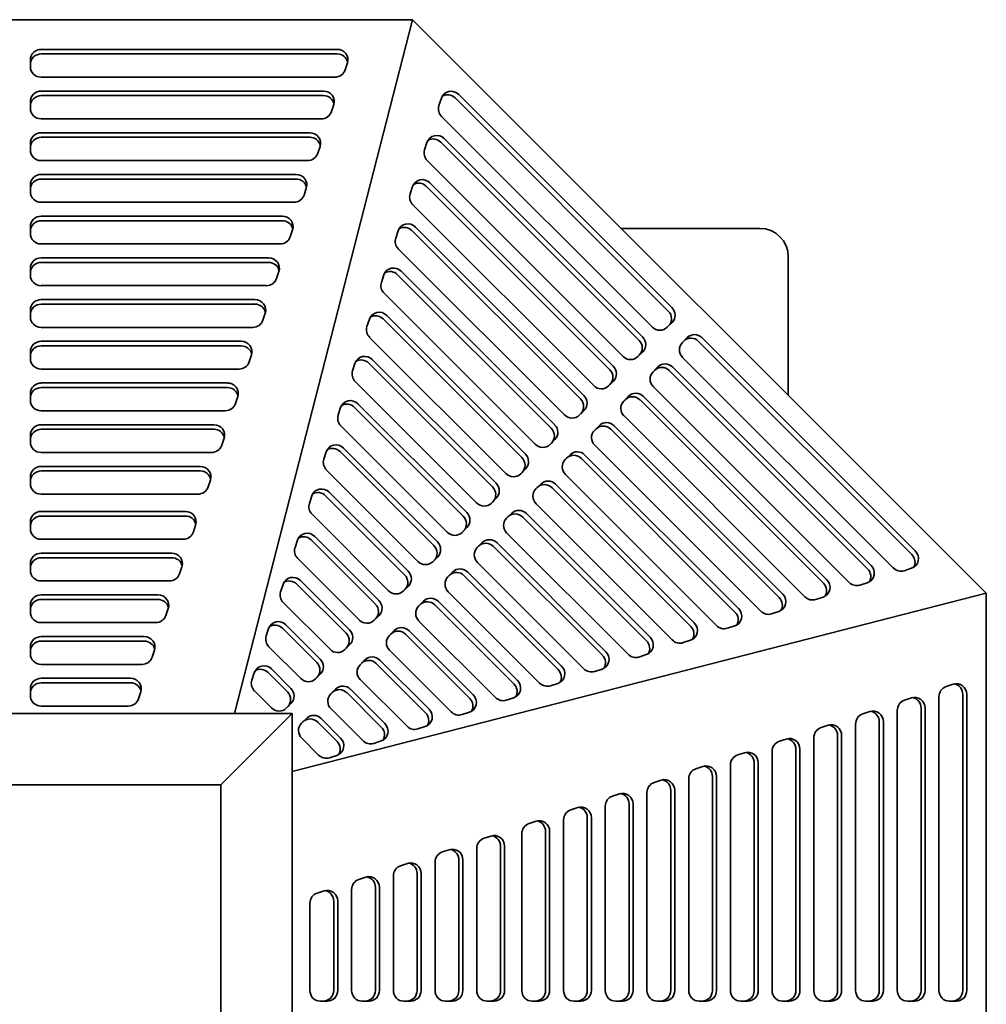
# Model space of a CAD drawing. Header units: millimetres. Extents: x 146 to 694, y 21 to 573.
# Tile 4 of 4: x 424 to 694, y 297 to 573. Entities that reach past the tile are written whole.
import ezdxf

# ---------------------------------------------------------------- set-up
doc = ezdxf.new("R2010")
doc.units = ezdxf.units.MM
doc.header["$LTSCALE"] = 2
doc.layers.add('Krawędzie widoczne(ISO)', color=7, linetype='Continuous', lineweight=35, true_color=0x262659)

msp = doc.modelspace()

# ---------------------------------------------------------------- linework, layer by layer
at = {"layer": 'Krawędzie widoczne(ISO)'}
for p, q in [((306.3, 573.01), (533.7, 573.01)), ((483.77, 378.51), (533.7, 573.01)), ((533.7, 573.01), (694.5, 412.21)), ((429.62, 564.69), (512.6, 564.69)), ((429.62, 563.41), (512.6, 563.41)), ((426.62, 559.82), (426.62, 561.77)), ((515.46, 560.88), (514.82, 558.93)), ((511.96, 556.9), (429.62, 556.9)), ((429.62, 553), (508.76, 553)), ((546.64, 552.05), (606.38, 492.31)), ((426.62, 548.13), (426.62, 550.08)), ((429.62, 551.72), (508.76, 551.72)), ((541.1, 548.93), (541.78, 551)), ((545.65, 551.07), (605.39, 491.32)), ((511.62, 549.19), (510.98, 547.24)), ((508.12, 545.21), (429.62, 545.21)), ((600.91, 486.84), (541.86, 545.88)), ((429.62, 541.31), (504.92, 541.31)), ((426.62, 536.44), (426.62, 538.39)), ((429.62, 540.03), (504.92, 540.03)), ((537.07, 536.54), (537.74, 538.61)), ((541.62, 538.68), (597.18, 483.11)), ((542.61, 539.66), (598.17, 484.1)), ((507.78, 537.5), (507.14, 535.55)), ((504.28, 533.52), (429.62, 533.52)), ((592.69, 478.63), (537.83, 533.49)), ((429.62, 529.62), (501.08, 529.62)), ((429.62, 528.34), (501.08, 528.34)), ((538.57, 527.28), (589.96, 475.89)), ((426.62, 524.75), (426.62, 526.7)), ((503.94, 525.81), (503.3, 523.86)), ((533.04, 524.15), (533.71, 526.22)), ((537.58, 526.29), (588.97, 474.9)), ((500.44, 521.83), (429.62, 521.83)), ((584.48, 470.42), (533.79, 521.1)), ((429.62, 517.93), (497.24, 517.93)), ((429.62, 516.65), (497.24, 516.65)), ((426.62, 513.06), (426.62, 515.01)), ((500.1, 514.12), (499.46, 512.17)), ((529, 511.77), (529.68, 513.83)), ((533.55, 513.9), (580.76, 466.69)), ((534.54, 514.89), (581.75, 467.68)), ((631, 514.51), (592.2, 514.51)), ((496.6, 510.14), (429.62, 510.14)), ((576.27, 462.21), (529.76, 508.72)), ((429.62, 506.24), (493.4, 506.24)), ((639, 467.71), (639, 506.51)), ((426.62, 501.37), (426.62, 503.32)), ((429.62, 504.96), (493.4, 504.96)), ((496.26, 502.43), (495.62, 500.48)), ((530.51, 502.5), (573.54, 459.47)), ((524.97, 499.38), (525.64, 501.44)), ((529.52, 501.51), (572.55, 458.48)), ((492.76, 498.45), (429.62, 498.45)), ((429.62, 494.55), (489.56, 494.55)), ((568.06, 453.99), (525.73, 496.33)), ((426.62, 489.68), (426.62, 491.63)), ((429.62, 493.27), (489.56, 493.27)), ((492.42, 490.73), (491.78, 488.79)), ((520.94, 486.99), (521.61, 489.05)), ((525.49, 489.12), (564.34, 450.27)), ((526.47, 490.11), (565.32, 451.26)), ((488.92, 486.75), (429.62, 486.75)), ((606.45, 488.14), (605.08, 486.77)), ((559.85, 445.78), (521.69, 483.94)), ((609.32, 482.53), (610.69, 483.9)), ((614.86, 483.83), (674.61, 424.09)), ((429.62, 482.86), (485.72, 482.86)), ((429.62, 481.58), (485.72, 481.58)), ((613.88, 482.84), (673.62, 423.1)), ((426.62, 477.99), (426.62, 479.94)), ((488.58, 479.04), (487.94, 477.1)), ((522.44, 477.72), (557.11, 443.05)), ((598.24, 479.93), (596.87, 478.56)), ((668.43, 419.31), (609.39, 478.35)), ((485.08, 475.06), (429.62, 475.06)), ((516.9, 474.6), (517.58, 476.66)), ((521.45, 476.73), (556.13, 442.06)), ((601.11, 474.32), (602.48, 475.68)), ((606.65, 475.62), (662.22, 420.05)), ((605.67, 474.63), (661.23, 419.07)), ((429.62, 471.17), (481.88, 471.17)), ((429.62, 469.89), (481.88, 469.89)), ((551.64, 437.57), (517.66, 471.55)), ((590.03, 471.72), (588.66, 470.35)), ((656.05, 415.28), (601.18, 470.14)), ((426.62, 466.3), (426.62, 468.24)), ((484.74, 467.35), (484.1, 465.41)), ((592.9, 466.1), (594.27, 467.47)), ((598.44, 467.4), (649.83, 416.02)), ((512.87, 462.21), (513.54, 464.28)), ((517.42, 464.34), (547.92, 433.85)), ((518.41, 465.33), (548.9, 434.84)), ((597.46, 466.42), (648.84, 415.03)), ((481.24, 463.37), (429.62, 463.37)), ((581.81, 463.5), (580.45, 462.14)), ((643.66, 411.24), (592.97, 461.93)), ((429.62, 459.48), (478.04, 459.48)), ((429.62, 458.2), (478.04, 458.2)), ((543.43, 429.36), (513.63, 459.16)), ((584.69, 457.89), (586.06, 459.26)), ((589.24, 458.21), (636.45, 411)), ((590.23, 459.19), (637.44, 411.99)), ((426.62, 454.61), (426.62, 456.55)), ((480.9, 455.66), (480.26, 453.71)), ((514.37, 452.94), (540.69, 426.62)), ((573.6, 455.29), (572.24, 453.93)), ((631.27, 407.21), (584.76, 453.72)), ((477.4, 451.68), (429.62, 451.68)), ((508.84, 449.82), (509.51, 451.89)), ((513.39, 451.96), (539.7, 425.64)), ((576.48, 449.68), (577.85, 451.05)), ((581.03, 450), (624.06, 406.97)), ((582.02, 450.98), (625.05, 407.95)), ((429.62, 447.79), (474.2, 447.79)), ((426.62, 442.92), (426.62, 444.86)), ((429.62, 446.51), (474.2, 446.51)), ((535.22, 421.15), (509.6, 446.77)), ((565.39, 447.08), (564.02, 445.71)), ((618.88, 403.18), (576.55, 445.51)), ((477.06, 443.97), (476.42, 442.02)), ((568.27, 441.47), (569.64, 442.84)), ((572.82, 441.78), (611.67, 402.93)), ((573.81, 442.77), (612.66, 403.92)), ((473.56, 439.99), (429.62, 439.99)), ((504.8, 437.43), (505.48, 439.5)), ((509.35, 439.57), (531.49, 417.43)), ((510.34, 440.55), (532.48, 418.41)), ((557.18, 438.87), (555.81, 437.5)), ((606.49, 399.14), (568.34, 437.3)), ((429.62, 435.16), (470.06, 435.16)), ((429.62, 433.88), (470.06, 433.88)), ((527.01, 412.94), (505.56, 434.38)), ((560.06, 433.26), (561.42, 434.63)), ((564.61, 433.57), (599.29, 398.9)), ((565.6, 434.56), (600.27, 399.89)), ((426.62, 430.29), (426.62, 432.24)), ((472.92, 431.35), (472.28, 429.4)), ((548.97, 430.66), (547.6, 429.29)), ((506.31, 428.17), (524.27, 410.2)), ((594.1, 395.11), (560.12, 429.09)), ((469.42, 427.37), (429.62, 427.37)), ((500.77, 425.04), (501.44, 427.11)), ((505.32, 427.18), (523.28, 409.22)), ((551.85, 425.05), (553.21, 426.42)), ((556.4, 425.36), (586.9, 394.87)), ((557.39, 426.35), (587.88, 395.85)), ((429.62, 423.47), (466.22, 423.47)), ((540.76, 422.45), (539.39, 421.08)), ((426.62, 418.6), (426.62, 420.55)), ((429.62, 422.19), (466.22, 422.19)), ((469.08, 419.66), (468.44, 417.71)), ((518.8, 404.73), (501.53, 422)), ((581.71, 391.08), (551.91, 420.88)), ((543.63, 416.84), (545, 418.21)), ((548.19, 417.15), (574.51, 390.83)), ((549.18, 418.14), (575.5, 391.82)), ((673.55, 419.22), (671.48, 418.55)), ((465.58, 415.68), (429.62, 415.68)), ((496.74, 412.66), (497.41, 414.72)), ((501.29, 414.79), (515.07, 401)), ((502.27, 415.78), (516.06, 401.99)), ((532.55, 414.24), (531.18, 412.87)), ((661.16, 415.19), (659.1, 414.52)), ((429.62, 411.78), (462.38, 411.78)), ((694.5, 412.21), (500, 362.27)), ((569.33, 387.04), (543.7, 412.66)), ((694.5, 412.21), (694.5, 184.8)), ((426.62, 406.91), (426.62, 408.86)), ((429.62, 410.5), (462.38, 410.5)), ((510.58, 396.52), (497.5, 409.61)), ((535.42, 408.63), (536.79, 410)), ((539.98, 408.94), (562.12, 386.8)), ((540.97, 409.93), (563.11, 387.79)), ((648.77, 411.16), (646.71, 410.48)), ((465.24, 407.97), (464.6, 406.02)), ((524.34, 406.03), (522.97, 404.66)), ((636.38, 407.12), (634.32, 406.45)), ((461.74, 403.99), (429.62, 403.99)), ((498.24, 403.39), (507.85, 393.78)), ((556.94, 383.01), (535.49, 404.45)), ((623.99, 403.09), (621.93, 402.42)), ((492.71, 400.27), (493.38, 402.33)), ((497.25, 402.4), (506.86, 392.79)), ((527.21, 400.42), (528.58, 401.79)), ((531.77, 400.73), (549.73, 382.77)), ((532.76, 401.72), (550.72, 383.75)), ((429.62, 400.09), (458.54, 400.09)), ((429.62, 398.81), (458.54, 398.81)), ((516.13, 397.82), (514.76, 396.45)), ((611.61, 399.06), (609.54, 398.38)), ((426.62, 395.22), (426.62, 397.17)), ((461.4, 396.28), (460.76, 394.33)), ((502.37, 388.31), (493.46, 397.22)), ((544.55, 378.98), (527.28, 396.24)), ((599.22, 395.02), (597.15, 394.35)), ((457.9, 392.3), (429.62, 392.3)), ((519, 392.21), (520.37, 393.57)), ((523.56, 392.52), (537.34, 378.73)), ((524.54, 393.51), (538.33, 379.72)), ((488.67, 387.88), (489.34, 389.94)), ((493.22, 390.01), (498.65, 384.58)), ((494.21, 391), (499.64, 385.57)), ((507.92, 389.61), (506.55, 388.24)), ((586.83, 390.99), (584.76, 390.32)), ((429.62, 388.4), (454.7, 388.4)), ((429.62, 387.12), (454.7, 387.12)), ((532.16, 374.94), (519.07, 388.03)), ((574.44, 386.96), (572.37, 386.29)), ((683.27, 386.09), (685.22, 386.73)), ((426.62, 383.53), (426.62, 385.48)), ((457.56, 384.59), (456.92, 382.64)), ((494.16, 380.1), (489.43, 384.83)), ((510.79, 384), (512.16, 385.36)), ((515.35, 384.31), (524.95, 374.7)), ((516.33, 385.3), (525.94, 375.69)), ((687.91, 383.87), (687.91, 300.89)), ((689.03, 383.87), (689.03, 300.89)), ((499.71, 381.4), (498.34, 380.03)), ((562.05, 382.92), (559.99, 382.25)), ((671.58, 382.25), (673.53, 382.89)), ((681.24, 300.89), (681.24, 383.23)), ((500, 378.51), (345.84, 378.51)), ((454.06, 380.61), (429.62, 380.61)), ((500, 378.51), (480, 358.51)), ((500, 218.51), (500, 378.51)), ((519.77, 370.91), (510.86, 379.82)), ((549.66, 378.89), (547.6, 378.22)), ((659.89, 378.41), (661.84, 379.05)), ((669.55, 300.89), (669.55, 379.39)), ((676.21, 380.03), (676.21, 300.89)), ((677.34, 380.03), (677.34, 300.89)), ((502.58, 375.78), (503.95, 377.15)), ((507.14, 376.1), (512.57, 370.67)), ((508.12, 377.08), (513.55, 371.65)), ((657.86, 300.89), (657.86, 375.55)), ((664.52, 376.19), (664.52, 300.89)), ((665.65, 376.19), (665.65, 300.89)), ((537.27, 374.86), (535.21, 374.19)), ((648.2, 374.57), (650.15, 375.21)), ((507.38, 366.88), (502.65, 371.61)), ((524.89, 370.82), (522.82, 370.15)), ((636.51, 370.73), (638.46, 371.37)), ((646.17, 300.89), (646.17, 371.71)), ((652.83, 372.35), (652.83, 300.89)), ((653.96, 372.35), (653.96, 300.89)), ((624.82, 366.89), (626.77, 367.53)), ((634.48, 300.89), (634.48, 367.87)), ((641.14, 368.51), (641.14, 300.89)), ((642.27, 368.51), (642.27, 300.89)), ((512.5, 366.79), (510.43, 366.12)), ((629.45, 364.67), (629.45, 300.89)), ((630.58, 364.67), (630.58, 300.89)), ((613.13, 363.05), (615.08, 363.69)), ((622.79, 300.89), (622.79, 364.03)), ((601.44, 359.21), (603.39, 359.85)), ((611.1, 300.89), (611.1, 360.19)), ((617.76, 360.83), (617.76, 300.89)), ((618.89, 360.83), (618.89, 300.89)), ((360, 358.51), (480, 358.51)), ((480, 358.51), (480, 238.51)), ((599.41, 300.89), (599.41, 356.35)), ((606.07, 356.99), (606.07, 300.89)), ((607.2, 356.99), (607.2, 300.89)), ((589.75, 355.37), (591.7, 356.01)), ((578.06, 351.53), (580.01, 352.17)), ((587.72, 300.89), (587.72, 352.51)), ((594.38, 353.15), (594.38, 300.89)), ((595.51, 353.15), (595.51, 300.89)), ((566.37, 347.69), (568.32, 348.33)), ((576.03, 300.89), (576.03, 348.67)), ((582.69, 349.31), (582.69, 300.89)), ((583.82, 349.31), (583.82, 300.89)), ((571, 345.47), (571, 300.89)), ((572.13, 345.47), (572.13, 300.89)), ((553.74, 343.54), (555.69, 344.18)), ((564.33, 300.89), (564.33, 344.83)), ((542.05, 339.7), (544, 340.34)), ((551.71, 300.89), (551.71, 340.68)), ((558.37, 341.32), (558.37, 300.89)), ((559.5, 341.32), (559.5, 300.89)), ((540.02, 300.89), (540.02, 336.84)), ((546.68, 337.48), (546.68, 300.89)), ((547.81, 337.48), (547.81, 300.89)), ((530.36, 335.86), (532.31, 336.5)), ((518.67, 332.02), (520.62, 332.66)), ((528.33, 300.89), (528.33, 333)), ((534.99, 333.64), (534.99, 300.89)), ((536.12, 333.64), (536.12, 300.89)), ((506.98, 328.18), (508.93, 328.82)), ((516.64, 300.89), (516.64, 329.16)), ((523.3, 329.8), (523.3, 300.89)), ((524.43, 329.8), (524.43, 300.89)), ((511.61, 325.96), (511.61, 300.89)), ((512.74, 325.96), (512.74, 300.89)), ((504.95, 300.89), (504.95, 325.32)), ((509.82, 297.89), (507.87, 297.89)), ((521.51, 297.89), (519.56, 297.89)), ((533.2, 297.89), (531.25, 297.89)), ((544.89, 297.89), (542.94, 297.89)), ((556.58, 297.89), (554.63, 297.89)), ((569.21, 297.89), (567.26, 297.89)), ((580.9, 297.89), (578.95, 297.89)), ((592.59, 297.89), (590.64, 297.89)), ((604.28, 297.89), (602.33, 297.89)), ((615.97, 297.89), (614.02, 297.89)), ((627.66, 297.89), (625.71, 297.89)), ((639.35, 297.89), (637.4, 297.89)), ((651.04, 297.89), (649.09, 297.89)), ((662.73, 297.89), (660.78, 297.89)), ((674.42, 297.89), (672.47, 297.89)), ((686.11, 297.89), (684.16, 297.89))]:
    msp.add_line(p, q, dxfattribs=at)
msp.add_arc((631, 506.51), 8, 0, 90, dxfattribs=at)
for centre, major_axis, ratio, start_param, end_param in [((429.62, 561.77), (-3, 0), 0.974208, 4.712388, 6.283185), ((429.62, 560.49), (-3, 0), 0.974208, 4.712388, 6.283185), ((512.6, 561.77), (3, 0), 0.974208, 5.973484, 7.853981), ((512.6, 560.49), (3, 0), 0.974208, 0.220948, 1.570796), ((429.62, 559.82), (-3, 0), 0.974208, 6.283185, 7.853981), ((511.96, 559.82), (3, 0), 0.974208, 4.712388, 5.973484), ((429.62, 550.08), (-3, 0), 0.974208, 4.712388, 6.283185), ((508.76, 550.08), (3, 0), 0.974208, 5.973484, 7.853981), ((544.59, 550), (-2.12, 2.12), 0.967669, 4.712391, 6.740694), ((543.6, 549.01), (-2.12, 2.12), 0.967669, 4.712391, 6.040353), ((429.62, 548.8), (-3, 0), 0.974208, 4.712388, 6.283185), ((508.76, 548.8), (3, 0), 0.974208, 0.220948, 1.570796), ((429.62, 548.13), (-3, 0), 0.974208, 6.283185, 7.853981), ((508.12, 548.13), (3, 0), 0.974208, 4.712388, 5.973484), ((543.91, 547.93), (-2.12, 2.12), 0.967669, 0.457508, 1.570798), ((429.62, 538.39), (-3, 0), 0.974208, 4.712388, 6.283185), ((504.92, 538.39), (3, 0), 0.974208, 5.973484, 7.853981), ((429.62, 537.11), (-3, 0), 0.974208, 4.712388, 6.283185), ((504.92, 537.11), (3, 0), 0.974208, 0.220948, 1.570796), ((540.55, 537.61), (-2.12, 2.12), 0.967669, 4.712391, 6.740694), ((539.57, 536.62), (-2.12, 2.12), 0.967669, 4.712391, 6.040353), ((429.62, 536.44), (-3, 0), 0.974208, 6.283185, 7.853981), ((504.28, 536.44), (3, 0), 0.974208, 4.712388, 5.973484), ((539.88, 535.55), (-2.12, 2.12), 0.967669, 0.457508, 1.570798), ((429.62, 526.7), (-3, 0), 0.974208, 4.712388, 6.283185), ((429.62, 525.42), (-3, 0), 0.974208, 4.712388, 6.283185), ((501.08, 526.7), (3, 0), 0.974208, 5.973484, 7.853981), ((501.08, 525.42), (3, 0), 0.974208, 0.220948, 1.570796), ((536.52, 525.22), (-2.12, 2.12), 0.967669, 4.712391, 6.740694), ((535.53, 524.24), (-2.12, 2.12), 0.967669, 4.712391, 6.040353), ((429.62, 524.75), (-3, 0), 0.974208, 6.283185, 7.853981), ((500.44, 524.75), (3, 0), 0.974208, 4.712388, 5.973484), ((535.85, 523.16), (-2.12, 2.12), 0.967669, 0.457508, 1.570798), ((429.62, 515.01), (-3, 0), 0.974208, 4.712388, 6.283185), ((429.62, 513.73), (-3, 0), 0.974208, 4.712388, 6.283185), ((497.24, 515.01), (3, 0), 0.974208, 5.973484, 7.853981), ((497.24, 513.73), (3, 0), 0.974208, 0.220948, 1.570796), ((532.49, 512.83), (-2.12, 2.12), 0.967669, 4.712391, 6.740694), ((531.5, 511.85), (-2.12, 2.12), 0.967669, 4.712391, 6.040353), ((429.62, 513.06), (-3, 0), 0.974208, 6.283185, 7.853981), ((496.6, 513.06), (3, 0), 0.974208, 4.712388, 5.973484), ((531.81, 510.77), (-2.12, 2.12), 0.967669, 0.457508, 1.570798), ((429.62, 503.32), (-3, 0), 0.974208, 4.712388, 6.283185), ((493.4, 503.32), (3, 0), 0.974208, 5.973484, 7.853981), ((429.62, 502.04), (-3, 0), 0.974208, 4.712388, 6.283185), ((493.4, 502.04), (3, 0), 0.974208, 0.220948, 1.570796), ((528.45, 500.45), (-2.12, 2.12), 0.967669, 4.712391, 6.740694), ((527.47, 499.46), (-2.12, 2.12), 0.967669, 4.712391, 6.040353), ((429.62, 501.37), (-3, 0), 0.974208, 6.283185, 7.853981), ((492.76, 501.37), (3, 0), 0.974208, 4.712388, 5.973484), ((527.78, 498.38), (-2.12, 2.12), 0.967669, 0.457508, 1.570798), ((429.62, 491.63), (-3, 0), 0.974208, 4.712388, 6.283185), ((489.56, 491.63), (3, 0), 0.974208, 5.973484, 7.853981), ((429.62, 490.34), (-3, 0), 0.974208, 4.712388, 6.283185), ((489.56, 490.34), (3, 0), 0.974208, 0.220948, 1.570796), ((603.34, 489.27), (2.12, -2.12), 0.967669, 0.000002, 1.570798), ((604.33, 490.26), (2.12, -2.12), 0.967669, 0.000002, 1.570798), ((429.62, 489.68), (-3, 0), 0.974208, 6.283185, 7.853981), ((488.92, 489.68), (3, 0), 0.974208, 4.712388, 5.973484), ((524.42, 488.06), (-2.12, 2.12), 0.967669, 4.712391, 6.740694), ((523.43, 487.07), (-2.12, 2.12), 0.967669, 4.712391, 6.040353), ((523.75, 485.99), (-2.12, 2.12), 0.967669, 0.457508, 1.570798), ((602.96, 488.89), (2.12, -2.12), 0.967669, 4.712391, 6.283187), ((595.13, 481.06), (2.12, -2.12), 0.967669, 0.000002, 1.570798), ((596.12, 482.05), (2.12, -2.12), 0.967669, 0.000002, 1.570798), ((611.82, 480.79), (-2.12, 2.12), 0.967669, 4.712391, 6.283187), ((612.81, 481.77), (-2.12, 2.12), 0.967669, 4.712391, 6.283187), ((429.62, 479.94), (-3, 0), 0.974208, 4.712388, 6.283185), ((429.62, 478.65), (-3, 0), 0.974208, 4.712388, 6.283185), ((485.72, 479.94), (3, 0), 0.974208, 5.973484, 7.853981), ((485.72, 478.65), (3, 0), 0.974208, 0.220948, 1.570796), ((611.44, 480.41), (-2.12, 2.12), 0.967669, 0.000002, 1.570798), ((429.62, 477.99), (-3, 0), 0.974208, 6.283185, 7.853981), ((520.39, 475.67), (-2.12, 2.12), 0.967669, 4.712391, 6.740694), ((519.4, 474.68), (-2.12, 2.12), 0.967669, 4.712391, 6.040353), ((594.75, 480.68), (2.12, -2.12), 0.967669, 4.712391, 6.283187), ((485.08, 477.99), (3, 0), 0.974208, 4.712388, 5.973484), ((586.92, 472.85), (2.12, -2.12), 0.967669, 0.000002, 1.570798), ((587.9, 473.84), (2.12, -2.12), 0.967669, 0.000002, 1.570798), ((603.61, 472.58), (-2.12, 2.12), 0.967669, 4.712391, 6.283187), ((604.6, 473.56), (-2.12, 2.12), 0.967669, 4.712391, 6.283187), ((519.71, 473.6), (-2.12, 2.12), 0.967669, 0.457508, 1.570798), ((603.23, 472.19), (-2.12, 2.12), 0.967669, 0.000002, 1.570798), ((429.62, 468.24), (-3, 0), 0.974208, 4.712388, 6.283185), ((429.62, 466.96), (-3, 0), 0.974208, 4.712388, 6.283185), ((481.88, 468.24), (3, 0), 0.974208, 5.973484, 7.853981), ((481.88, 466.96), (3, 0), 0.974208, 0.220948, 1.570796), ((586.54, 472.47), (2.12, -2.12), 0.967669, 4.712391, 6.283187), ((578.71, 464.64), (2.12, -2.12), 0.967669, 0.000002, 1.570798), ((579.69, 465.63), (2.12, -2.12), 0.967669, 0.000002, 1.570798), ((595.4, 464.36), (-2.12, 2.12), 0.967669, 4.712391, 6.283187), ((596.39, 465.35), (-2.12, 2.12), 0.967669, 4.712391, 6.283187), ((429.62, 466.3), (-3, 0), 0.974208, 6.283185, 7.853981), ((481.24, 466.3), (3, 0), 0.974208, 4.712388, 5.973484), ((516.35, 463.28), (-2.12, 2.12), 0.967669, 4.712391, 6.740694), ((515.37, 462.29), (-2.12, 2.12), 0.967669, 4.712391, 6.040353), ((595.02, 463.98), (-2.12, 2.12), 0.967669, 0.000002, 1.570798), ((515.68, 461.21), (-2.12, 2.12), 0.967669, 0.457508, 1.570798), ((578.33, 464.26), (2.12, -2.12), 0.967669, 4.712391, 6.283187), ((429.62, 456.55), (-3, 0), 0.974208, 4.712388, 6.283185), ((429.62, 455.27), (-3, 0), 0.974208, 4.712388, 6.283185), ((478.04, 456.55), (3, 0), 0.974208, 5.973484, 7.853981), ((478.04, 455.27), (3, 0), 0.974208, 0.220948, 1.570796), ((570.5, 456.43), (2.12, -2.12), 0.967669, 0.000002, 1.570798), ((571.48, 457.42), (2.12, -2.12), 0.967669, 0.000002, 1.570798), ((587.19, 456.15), (-2.12, 2.12), 0.967669, 4.712391, 6.283187), ((588.18, 457.14), (-2.12, 2.12), 0.967669, 4.712391, 6.283187), ((586.81, 455.77), (-2.12, 2.12), 0.967669, 0.000002, 1.570798), ((429.62, 454.61), (-3, 0), 0.974208, 6.283185, 7.853981), ((477.4, 454.61), (3, 0), 0.974208, 4.712388, 5.973484), ((512.32, 450.89), (-2.12, 2.12), 0.967669, 4.712391, 6.740694), ((511.33, 449.9), (-2.12, 2.12), 0.967669, 4.712391, 6.040353), ((570.11, 456.05), (2.12, -2.12), 0.967669, 4.712391, 6.283187), ((562.28, 448.22), (2.12, -2.12), 0.967669, 0.000002, 1.570798), ((563.27, 449.2), (2.12, -2.12), 0.967669, 0.000002, 1.570798), ((578.98, 447.94), (-2.12, 2.12), 0.967669, 4.712391, 6.283187), ((579.97, 448.93), (-2.12, 2.12), 0.967669, 4.712391, 6.283187), ((429.62, 444.86), (-3, 0), 0.974208, 4.712388, 6.283185), ((474.2, 444.86), (3, 0), 0.974208, 5.973484, 7.853981), ((511.65, 448.83), (-2.12, 2.12), 0.967669, 0.457508, 1.570798), ((578.6, 447.56), (-2.12, 2.12), 0.967669, 0.000002, 1.570798), ((429.62, 443.58), (-3, 0), 0.974208, 4.712388, 6.283185), ((474.2, 443.58), (3, 0), 0.974208, 0.220948, 1.570796), ((561.9, 447.84), (2.12, -2.12), 0.967669, 4.712391, 6.283187), ((429.62, 442.92), (-3, 0), 0.974208, 6.283185, 7.853981), ((473.56, 442.92), (3, 0), 0.974208, 4.712388, 5.973484), ((508.29, 438.5), (-2.12, 2.12), 0.967669, 4.712391, 6.740694), ((554.07, 440.01), (2.12, -2.12), 0.967669, 0.000002, 1.570798), ((555.06, 440.99), (2.12, -2.12), 0.967669, 0.000002, 1.570798), ((570.77, 439.73), (-2.12, 2.12), 0.967669, 4.712391, 6.283187), ((571.76, 440.72), (-2.12, 2.12), 0.967669, 4.712391, 6.283187), ((507.3, 437.51), (-2.12, 2.12), 0.967669, 4.712391, 6.040353), ((570.39, 439.35), (-2.12, 2.12), 0.967669, 0.000002, 1.570798), ((507.61, 436.44), (-2.12, 2.12), 0.967669, 0.457508, 1.570798), ((553.69, 439.62), (2.12, -2.12), 0.967669, 4.712391, 6.283187), ((429.62, 432.24), (-3, 0), 0.974208, 4.712388, 6.283185), ((429.62, 430.96), (-3, 0), 0.974208, 4.712388, 6.283185), ((470.06, 432.24), (3, 0), 0.974208, 5.973484, 7.853981), ((470.06, 430.96), (3, 0), 0.974208, 0.220948, 1.570796), ((545.86, 431.8), (2.12, -2.12), 0.967669, 0.000002, 1.570798), ((546.85, 432.78), (2.12, -2.12), 0.967669, 0.000002, 1.570798), ((562.56, 431.52), (-2.12, 2.12), 0.967669, 4.712391, 6.283187), ((563.55, 432.51), (-2.12, 2.12), 0.967669, 4.712391, 6.283187), ((562.18, 431.14), (-2.12, 2.12), 0.967669, 0.000002, 1.570798), ((429.62, 430.29), (-3, 0), 0.974208, 6.283185, 7.853981), ((469.42, 430.29), (3, 0), 0.974208, 4.712388, 5.973484), ((504.25, 426.11), (-2.12, 2.12), 0.967669, 4.712391, 6.740694), ((503.27, 425.13), (-2.12, 2.12), 0.967669, 4.712391, 6.040353), ((545.48, 431.41), (2.12, -2.12), 0.967669, 4.712391, 6.283187), ((503.58, 424.05), (-2.12, 2.12), 0.967669, 0.457508, 1.570798), ((537.65, 423.58), (2.12, -2.12), 0.967669, 0.000002, 1.570798), ((538.64, 424.57), (2.12, -2.12), 0.967669, 0.000002, 1.570798), ((553.97, 422.93), (-2.12, 2.12), 0.967669, 0.000002, 1.570798), ((554.35, 423.31), (-2.12, 2.12), 0.967669, 4.712391, 6.283187), ((555.34, 424.3), (-2.12, 2.12), 0.967669, 4.712391, 6.283187), ((429.62, 420.55), (-3, 0), 0.974208, 4.712388, 6.283185), ((466.22, 420.55), (3, 0), 0.974208, 5.973484, 7.853981), ((672.55, 422.03), (2.12, -2.12), 0.967669, 5.82568, 7.853983), ((671.57, 421.05), (2.12, -2.12), 0.967669, 0.242833, 1.570798), ((429.62, 419.27), (-3, 0), 0.974208, 4.712388, 6.283185), ((466.22, 419.27), (3, 0), 0.974208, 0.220948, 1.570796), ((537.27, 423.2), (2.12, -2.12), 0.967669, 4.712391, 6.283187), ((660.16, 418), (2.12, -2.12), 0.967669, 5.82568, 7.853983), ((429.62, 418.6), (-3, 0), 0.974208, 6.283185, 7.853981), ((465.58, 418.6), (3, 0), 0.974208, 4.712388, 5.973484), ((500.22, 413.72), (-2.12, 2.12), 0.967669, 4.712391, 6.740694), ((529.44, 415.37), (2.12, -2.12), 0.967669, 0.000002, 1.570798), ((530.43, 416.36), (2.12, -2.12), 0.967669, 0.000002, 1.570798), ((545.76, 414.72), (-2.12, 2.12), 0.967669, 0.000002, 1.570798), ((546.14, 415.1), (-2.12, 2.12), 0.967669, 4.712391, 6.283187), ((547.12, 416.09), (-2.12, 2.12), 0.967669, 4.712391, 6.283187), ((659.18, 417.01), (2.12, -2.12), 0.967669, 0.242833, 1.570798), ((670.49, 421.36), (-2.12, 2.12), 0.967669, 1.570798, 2.684087), ((499.23, 412.74), (-2.12, 2.12), 0.967669, 4.712391, 6.040353), ((647.78, 413.97), (2.12, -2.12), 0.967669, 5.82568, 7.853983), ((646.79, 412.98), (2.12, -2.12), 0.967669, 0.242833, 1.570798), ((658.1, 417.33), (-2.12, 2.12), 0.967669, 1.570798, 2.684087), ((429.62, 408.86), (-3, 0), 0.974208, 4.712388, 6.283185), ((462.38, 408.86), (3, 0), 0.974208, 5.973484, 7.853981), ((499.55, 411.66), (-2.12, 2.12), 0.967669, 0.457508, 1.570798), ((529.06, 414.99), (2.12, -2.12), 0.967669, 4.712391, 6.283187), ((635.39, 409.93), (2.12, -2.12), 0.967669, 5.82568, 7.853983), ((645.71, 413.29), (-2.12, 2.12), 0.967669, 1.570798, 2.684087), ((429.62, 407.58), (-3, 0), 0.974208, 4.712388, 6.283185), ((462.38, 407.58), (3, 0), 0.974208, 0.220948, 1.570796), ((521.23, 407.16), (2.12, -2.12), 0.967669, 0.000002, 1.570798), ((522.22, 408.15), (2.12, -2.12), 0.967669, 0.000002, 1.570798), ((537.54, 406.51), (-2.12, 2.12), 0.967669, 0.000002, 1.570798), ((537.93, 406.89), (-2.12, 2.12), 0.967669, 4.712391, 6.283187), ((538.91, 407.88), (-2.12, 2.12), 0.967669, 4.712391, 6.283187), ((634.4, 408.95), (2.12, -2.12), 0.967669, 0.242833, 1.570798), ((429.62, 406.91), (-3, 0), 0.974208, 6.283185, 7.853981), ((461.74, 406.91), (3, 0), 0.974208, 4.712388, 5.973484), ((623, 405.9), (2.12, -2.12), 0.967669, 5.82568, 7.853983), ((622.01, 404.91), (2.12, -2.12), 0.967669, 0.242833, 1.570798), ((633.32, 409.26), (-2.12, 2.12), 0.967669, 1.570798, 2.684087), ((496.19, 401.34), (-2.12, 2.12), 0.967669, 4.712391, 6.740694), ((495.2, 400.35), (-2.12, 2.12), 0.967669, 4.712391, 6.040353), ((520.85, 406.78), (2.12, -2.12), 0.967669, 4.712391, 6.283187), ((610.61, 401.87), (2.12, -2.12), 0.967669, 5.82568, 7.853983), ((620.93, 405.23), (-2.12, 2.12), 0.967669, 1.570798, 2.684087), ((495.51, 399.27), (-2.12, 2.12), 0.967669, 0.457508, 1.570798), ((513.02, 398.95), (2.12, -2.12), 0.967669, 0.000002, 1.570798), ((514.01, 399.94), (2.12, -2.12), 0.967669, 0.000002, 1.570798), ((529.33, 398.3), (-2.12, 2.12), 0.967669, 0.000002, 1.570798), ((529.72, 398.68), (-2.12, 2.12), 0.967669, 4.712391, 6.283187), ((530.7, 399.66), (-2.12, 2.12), 0.967669, 4.712391, 6.283187), ((609.62, 400.88), (2.12, -2.12), 0.967669, 0.242833, 1.570798), ((429.62, 397.17), (-3, 0), 0.974208, 4.712388, 6.283185), ((429.62, 395.89), (-3, 0), 0.974208, 4.712388, 6.283185), ((458.54, 397.17), (3, 0), 0.974208, 5.973484, 7.853981), ((458.54, 395.89), (3, 0), 0.974208, 0.220948, 1.570796), ((598.22, 397.83), (2.12, -2.12), 0.967669, 5.82568, 7.853983), ((597.23, 396.85), (2.12, -2.12), 0.967669, 0.242833, 1.570798), ((608.54, 401.19), (-2.12, 2.12), 0.967669, 1.570798, 2.684087), ((429.62, 395.22), (-3, 0), 0.974208, 6.283185, 7.853981), ((512.64, 398.57), (2.12, -2.12), 0.967669, 4.712391, 6.283187), ((585.83, 393.8), (2.12, -2.12), 0.967669, 5.82568, 7.853983), ((584.84, 392.81), (2.12, -2.12), 0.967669, 0.242833, 1.570798), ((596.16, 397.16), (-2.12, 2.12), 0.967669, 1.570798, 2.684087), ((457.9, 395.22), (3, 0), 0.974208, 4.712388, 5.973484), ((492.15, 388.95), (-2.12, 2.12), 0.967669, 4.712391, 6.740694), ((504.81, 390.74), (2.12, -2.12), 0.967669, 0.000002, 1.570798), ((505.8, 391.73), (2.12, -2.12), 0.967669, 0.000002, 1.570798), ((521.12, 390.08), (-2.12, 2.12), 0.967669, 0.000002, 1.570798), ((521.5, 390.47), (-2.12, 2.12), 0.967669, 4.712391, 6.283187), ((522.49, 391.45), (-2.12, 2.12), 0.967669, 4.712391, 6.283187), ((491.17, 387.96), (-2.12, 2.12), 0.967669, 4.712391, 6.040353), ((573.44, 389.77), (2.12, -2.12), 0.967669, 5.82568, 7.853983), ((572.46, 388.78), (2.12, -2.12), 0.967669, 0.242833, 1.570798), ((583.77, 393.13), (-2.12, 2.12), 0.967669, 1.570798, 2.684087), ((429.62, 385.48), (-3, 0), 0.974208, 4.712388, 6.283185), ((429.62, 384.2), (-3, 0), 0.974208, 4.712388, 6.283185), ((454.7, 385.48), (3, 0), 0.974208, 5.973484, 7.853981), ((454.7, 384.2), (3, 0), 0.974208, 0.220948, 1.570796), ((491.48, 386.88), (-2.12, 2.12), 0.967669, 0.457508, 1.570798), ((504.43, 390.36), (2.12, -2.12), 0.967669, 4.712391, 6.283187), ((561.05, 385.73), (2.12, -2.12), 0.967669, 5.82568, 7.853983), ((560.07, 384.75), (2.12, -2.12), 0.967669, 0.242833, 1.570798), ((571.38, 389.1), (-2.12, 2.12), 0.967669, 1.570798, 2.684087), ((686.11, 383.87), (0, 3), 0.974208, 4.712388, 6.592886), ((684.98, 383.87), (0, 3), 0.974208, 4.712388, 6.088945), ((496.6, 382.53), (2.12, -2.12), 0.967669, 0.000002, 1.570798), ((497.58, 383.52), (2.12, -2.12), 0.967669, 0.000002, 1.570798), ((512.91, 381.87), (-2.12, 2.12), 0.967669, 0.000002, 1.570798), ((513.29, 382.26), (-2.12, 2.12), 0.967669, 4.712391, 6.283187), ((514.28, 383.24), (-2.12, 2.12), 0.967669, 4.712391, 6.283187), ((548.67, 381.7), (2.12, -2.12), 0.967669, 5.82568, 7.853983), ((684.16, 383.23), (0, 3), 0.974208, 0.309701, 1.570796), ((429.62, 383.53), (-3, 0), 0.974208, 6.283185, 7.853981), ((454.06, 383.53), (3, 0), 0.974208, 4.712388, 5.973484), ((547.68, 380.71), (2.12, -2.12), 0.967669, 0.242833, 1.570798), ((558.99, 385.06), (-2.12, 2.12), 0.967669, 1.570798, 2.684087), ((672.47, 379.39), (0, 3), 0.974208, 0.309701, 1.570796), ((674.42, 380.03), (0, 3), 0.974208, 4.712388, 6.592886), ((673.29, 380.03), (0, 3), 0.974208, 4.712388, 6.088945), ((496.22, 382.15), (2.12, -2.12), 0.967669, 4.712391, 6.283187), ((536.28, 377.67), (2.12, -2.12), 0.967669, 5.82568, 7.853983), ((535.29, 376.68), (2.12, -2.12), 0.967669, 0.242833, 1.570798), ((546.6, 381.03), (-2.12, 2.12), 0.967669, 1.570798, 2.684087), ((660.78, 375.55), (0, 3), 0.974208, 0.309701, 1.570796), ((662.73, 376.19), (0, 3), 0.974208, 4.712388, 6.592886), ((661.6, 376.19), (0, 3), 0.974208, 4.712388, 6.088945), ((504.7, 373.66), (-2.12, 2.12), 0.967669, 0.000002, 1.570798), ((505.08, 374.04), (-2.12, 2.12), 0.967669, 4.712391, 6.283187), ((506.07, 375.03), (-2.12, 2.12), 0.967669, 4.712391, 6.283187), ((523.89, 373.63), (2.12, -2.12), 0.967669, 5.82568, 7.853983), ((651.04, 372.35), (0, 3), 0.974208, 4.712388, 6.592886), ((522.9, 372.65), (2.12, -2.12), 0.967669, 0.242833, 1.570798), ((534.21, 377), (-2.12, 2.12), 0.967669, 1.570798, 2.684087), ((649.09, 371.71), (0, 3), 0.974208, 0.309701, 1.570796), ((649.91, 372.35), (0, 3), 0.974208, 4.712388, 6.088945), ((511.5, 369.6), (2.12, -2.12), 0.967669, 5.82568, 7.853983), ((510.51, 368.61), (2.12, -2.12), 0.967669, 0.242833, 1.570798), ((521.82, 372.96), (-2.12, 2.12), 0.967669, 1.570798, 2.684087), ((637.4, 367.87), (0, 3), 0.974208, 0.309701, 1.570796), ((639.35, 368.51), (0, 3), 0.974208, 4.712388, 6.592886), ((638.22, 368.51), (0, 3), 0.974208, 4.712388, 6.088945), ((627.66, 364.67), (0, 3), 0.974208, 4.712388, 6.592886), ((626.53, 364.67), (0, 3), 0.974208, 4.712388, 6.088945), ((509.44, 368.93), (-2.12, 2.12), 0.967669, 1.570798, 2.684087), ((625.71, 364.03), (0, 3), 0.974208, 0.309701, 1.570796), ((614.02, 360.19), (0, 3), 0.974208, 0.309701, 1.570796), ((615.97, 360.83), (0, 3), 0.974208, 4.712388, 6.592886), ((614.84, 360.83), (0, 3), 0.974208, 4.712388, 6.088945), ((602.33, 356.35), (0, 3), 0.974208, 0.309701, 1.570796), ((604.28, 356.99), (0, 3), 0.974208, 4.712388, 6.592886), ((603.15, 356.99), (0, 3), 0.974208, 4.712388, 6.088945), ((592.59, 353.15), (0, 3), 0.974208, 4.712388, 6.592886), ((591.46, 353.15), (0, 3), 0.974208, 4.712388, 6.088945), ((590.64, 352.51), (0, 3), 0.974208, 0.309701, 1.570796), ((578.95, 348.67), (0, 3), 0.974208, 0.309701, 1.570796), ((580.9, 349.31), (0, 3), 0.974208, 4.712388, 6.592886), ((579.77, 349.31), (0, 3), 0.974208, 4.712388, 6.088945), ((569.21, 345.47), (0, 3), 0.974208, 4.712388, 6.592886), ((568.08, 345.47), (0, 3), 0.974208, 4.712388, 6.088945), ((567.26, 344.83), (0, 3), 0.974208, 0.309701, 1.570796), ((554.63, 340.68), (0, 3), 0.974208, 0.309701, 1.570796), ((556.58, 341.32), (0, 3), 0.974208, 4.712388, 6.592886), ((555.45, 341.32), (0, 3), 0.974208, 4.712388, 6.088945), ((542.94, 336.84), (0, 3), 0.974208, 0.309701, 1.570796), ((544.89, 337.48), (0, 3), 0.974208, 4.712388, 6.592886), ((543.76, 337.48), (0, 3), 0.974208, 4.712388, 6.088945), ((533.2, 333.64), (0, 3), 0.974208, 4.712388, 6.592886), ((531.25, 333), (0, 3), 0.974208, 0.309701, 1.570796), ((532.07, 333.64), (0, 3), 0.974208, 4.712388, 6.088945), ((519.56, 329.16), (0, 3), 0.974208, 0.309701, 1.570796), ((521.51, 329.8), (0, 3), 0.974208, 4.712388, 6.592886), ((520.38, 329.8), (0, 3), 0.974208, 4.712388, 6.088945), ((509.82, 325.96), (0, 3), 0.974208, 4.712388, 6.592886), ((508.69, 325.96), (0, 3), 0.974208, 4.712388, 6.088945), ((507.87, 325.32), (0, 3), 0.974208, 0.309701, 1.570796), ((507.87, 300.89), (0, -3), 0.974208, 4.712388, 6.283185), ((508.69, 300.89), (0, -3), 0.974208, 6.283185, 7.853981), ((509.82, 300.89), (0, -3), 0.974208, 6.283185, 7.853981), ((519.56, 300.89), (0, -3), 0.974208, 4.712388, 6.283185), ((520.38, 300.89), (0, -3), 0.974208, 6.283185, 7.853981), ((521.51, 300.89), (0, -3), 0.974208, 6.283185, 7.853981), ((531.25, 300.89), (0, -3), 0.974208, 4.712388, 6.283185), ((532.07, 300.89), (0, -3), 0.974208, 6.283185, 7.853981), ((533.2, 300.89), (0, -3), 0.974208, 6.283185, 7.853981), ((542.94, 300.89), (0, -3), 0.974208, 4.712388, 6.283185), ((543.76, 300.89), (0, -3), 0.974208, 6.283185, 7.853981), ((544.89, 300.89), (0, -3), 0.974208, 6.283185, 7.853981), ((554.63, 300.89), (0, -3), 0.974208, 4.712388, 6.283185), ((555.45, 300.89), (0, -3), 0.974208, 6.283185, 7.853981), ((556.58, 300.89), (0, -3), 0.974208, 6.283185, 7.853981), ((567.26, 300.89), (0, -3), 0.974208, 4.712388, 6.283185), ((568.08, 300.89), (0, -3), 0.974208, 6.283185, 7.853981), ((569.21, 300.89), (0, -3), 0.974208, 6.283185, 7.853981), ((578.95, 300.89), (0, -3), 0.974208, 4.712388, 6.283185), ((579.77, 300.89), (0, -3), 0.974208, 6.283185, 7.853981), ((580.9, 300.89), (0, -3), 0.974208, 6.283185, 7.853981), ((590.64, 300.89), (0, -3), 0.974208, 4.712388, 6.283185), ((591.46, 300.89), (0, -3), 0.974208, 6.283185, 7.853981), ((592.59, 300.89), (0, -3), 0.974208, 6.283185, 7.853981), ((602.33, 300.89), (0, -3), 0.974208, 4.712388, 6.283185), ((603.15, 300.89), (0, -3), 0.974208, 6.283185, 7.853981), ((604.28, 300.89), (0, -3), 0.974208, 6.283185, 7.853981), ((614.02, 300.89), (0, -3), 0.974208, 4.712388, 6.283185), ((614.84, 300.89), (0, -3), 0.974208, 6.283185, 7.853981), ((615.97, 300.89), (0, -3), 0.974208, 6.283185, 7.853981), ((625.71, 300.89), (0, -3), 0.974208, 4.712388, 6.283185), ((626.53, 300.89), (0, -3), 0.974208, 6.283185, 7.853981), ((627.66, 300.89), (0, -3), 0.974208, 6.283185, 7.853981), ((637.4, 300.89), (0, -3), 0.974208, 4.712388, 6.283185), ((638.22, 300.89), (0, -3), 0.974208, 6.283185, 7.853981), ((639.35, 300.89), (0, -3), 0.974208, 6.283185, 7.853981), ((649.09, 300.89), (0, -3), 0.974208, 4.712388, 6.283185), ((649.91, 300.89), (0, -3), 0.974208, 6.283185, 7.853981), ((651.04, 300.89), (0, -3), 0.974208, 6.283185, 7.853981), ((660.78, 300.89), (0, -3), 0.974208, 4.712388, 6.283185), ((661.6, 300.89), (0, -3), 0.974208, 6.283185, 7.853981), ((662.73, 300.89), (0, -3), 0.974208, 6.283185, 7.853981), ((672.47, 300.89), (0, -3), 0.974208, 4.712388, 6.283185), ((673.29, 300.89), (0, -3), 0.974208, 6.283185, 7.853981), ((674.42, 300.89), (0, -3), 0.974208, 6.283185, 7.853981), ((684.16, 300.89), (0, -3), 0.974208, 4.712388, 6.283185), ((684.98, 300.89), (0, -3), 0.974208, 6.283185, 7.853981), ((686.11, 300.89), (0, -3), 0.974208, 6.283185, 7.853981)]:
    msp.add_ellipse(centre, major_axis=major_axis, ratio=ratio, start_param=start_param, end_param=end_param, dxfattribs=at)

doc.saveas('drawing.dxf')
